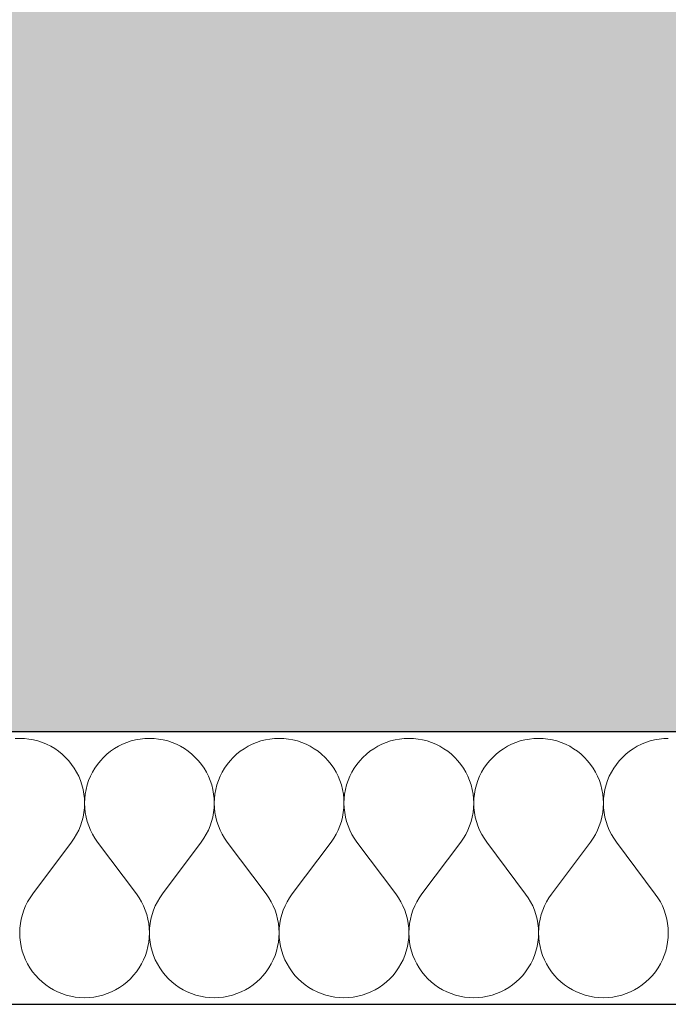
# Model space of a CAD drawing. Header units: millimetres. Extents: x -25972 to 4516, y -2839 to 20217.
# Tile 78 of 114: x -11124 to -10743, y 192 to 770. Entities that reach past the tile are written whole.
import ezdxf

# ---------------------------------------------------------------- set-up
doc = ezdxf.new("R2010")
doc.units = ezdxf.units.MM
doc.header["$MEASUREMENT"] = 0
doc.linetypes.add('Wipeout_Contour', pattern=[1000, 0, -1000])
for name, color, linetype in [('7._POHLED ZÁPADNÍ_1_3D prvky fasada nove', 7, 'Continuous'), ('7._POHLED ZÁPADNÍ_1_Konstrukce - nosné', 7, 'Continuous'), ('7._POHLED ZÁPADNÍ_1_Nové_Konstrukce - nosné', 7, 'Continuous'), ('7._POHLED ZÁPADNÍ_1_Nové_Výplně – Řezové', 7, 'Continuous'), ('7._POHLED ZÁPADNÍ_1_Výplně – Řezové', 7, 'Continuous')]:
    doc.layers.add(name, color=color, linetype=linetype)

# ---------------------------------------------------------------- blocks, each defined once
blk = doc.blocks.new('*X7', base_point=(-26739.77, -6860.77))
at = {"layer": '7._POHLED ZÁPADNÍ_1_Nové_Výplně – Řezové', "color": 21, "linetype": 'Continuous', "lineweight": 20, "true_color": 0xffaaaa}
for p, q in [((-11123.8, 347.94), (-11126.52, 347.84)), ((-11121.08, 347.84), (-11123.8, 347.94)), ((-11118.38, 347.55), (-11121.08, 347.84)), ((-11115.7, 347.07), (-11118.38, 347.55)), ((-11053.03, 347.55), (-11055.71, 347.07)), ((-11050.33, 347.84), (-11053.03, 347.55)), ((-11047.61, 347.94), (-11050.33, 347.84)), ((-11044.89, 347.84), (-11047.61, 347.94)), ((-11042.19, 347.55), (-11044.89, 347.84)), ((-11039.51, 347.07), (-11042.19, 347.55)), ((-10976.84, 347.55), (-10979.52, 347.07)), ((-10974.14, 347.84), (-10976.84, 347.55)), ((-10971.42, 347.94), (-10974.14, 347.84)), ((-10968.7, 347.84), (-10971.42, 347.94)), ((-10966, 347.55), (-10968.7, 347.84)), ((-10963.32, 347.06), (-10966, 347.55)), ((-10900.65, 347.55), (-10903.33, 347.06)), ((-10897.95, 347.84), (-10900.65, 347.55)), ((-10895.23, 347.93), (-10897.95, 347.84)), ((-10892.51, 347.84), (-10895.23, 347.93)), ((-10889.81, 347.55), (-10892.51, 347.84)), ((-10887.13, 347.06), (-10889.81, 347.55)), ((-10824.46, 347.54), (-10827.14, 347.06)), ((-10821.76, 347.84), (-10824.46, 347.54)), ((-10819.04, 347.93), (-10821.76, 347.84)), ((-10816.32, 347.84), (-10819.04, 347.93)), ((-10813.62, 347.54), (-10816.32, 347.84)), ((-10810.94, 347.06), (-10813.62, 347.54)), ((-10748.27, 347.54), (-10750.95, 347.06)), ((-10745.57, 347.83), (-10748.27, 347.54)), ((-10742.85, 347.93), (-10745.57, 347.83)), ((-11113.06, 346.4), (-11115.7, 347.07)), ((-11110.48, 345.54), (-11113.06, 346.4)), ((-11107.97, 344.49), (-11110.48, 345.54)), ((-11105.54, 343.28), (-11107.97, 344.49)), ((-11103.2, 341.89), (-11105.54, 343.28)), ((-11100.96, 340.34), (-11103.2, 341.89)), ((-11068.21, 341.89), (-11070.45, 340.33)), ((-11065.87, 343.28), (-11068.21, 341.89)), ((-11063.44, 344.49), (-11065.87, 343.28)), ((-11060.93, 345.53), (-11063.44, 344.49)), ((-11058.35, 346.39), (-11060.93, 345.53)), ((-11055.71, 347.07), (-11058.35, 346.39)), ((-11036.87, 346.39), (-11039.51, 347.07)), ((-11034.29, 345.53), (-11036.87, 346.39)), ((-11031.78, 344.49), (-11034.29, 345.53)), ((-11029.35, 343.27), (-11031.78, 344.49)), ((-11027.01, 341.89), (-11029.35, 343.27)), ((-11024.77, 340.33), (-11027.01, 341.89)), ((-10992.02, 341.88), (-10994.26, 340.33)), ((-10989.68, 343.27), (-10992.02, 341.88)), ((-10987.25, 344.49), (-10989.68, 343.27)), ((-10984.74, 345.53), (-10987.25, 344.49)), ((-10982.16, 346.39), (-10984.74, 345.53)), ((-10979.52, 347.07), (-10982.16, 346.39)), ((-10960.68, 346.39), (-10963.32, 347.06)), ((-10958.1, 345.53), (-10960.68, 346.39)), ((-10955.59, 344.49), (-10958.1, 345.53)), ((-10953.16, 343.27), (-10955.59, 344.49)), ((-10950.82, 341.88), (-10953.16, 343.27)), ((-10948.58, 340.33), (-10950.82, 341.88)), ((-10915.83, 341.88), (-10918.07, 340.33)), ((-10913.49, 343.27), (-10915.83, 341.88)), ((-10911.06, 344.49), (-10913.49, 343.27)), ((-10908.55, 345.53), (-10911.06, 344.49)), ((-10905.97, 346.39), (-10908.55, 345.53)), ((-10903.33, 347.06), (-10905.97, 346.39)), ((-10884.49, 346.39), (-10887.13, 347.06)), ((-10881.91, 345.53), (-10884.49, 346.39)), ((-10879.4, 344.49), (-10881.91, 345.53)), ((-10876.97, 343.27), (-10879.4, 344.49)), ((-10874.63, 341.88), (-10876.97, 343.27)), ((-10872.39, 340.33), (-10874.63, 341.88)), ((-10839.64, 341.88), (-10841.88, 340.33)), ((-10837.3, 343.27), (-10839.64, 341.88)), ((-10834.87, 344.49), (-10837.3, 343.27)), ((-10832.36, 345.53), (-10834.87, 344.49)), ((-10829.78, 346.39), (-10832.36, 345.53)), ((-10827.14, 347.06), (-10829.78, 346.39)), ((-10808.3, 346.39), (-10810.94, 347.06)), ((-10805.72, 345.53), (-10808.3, 346.39)), ((-10803.21, 344.49), (-10805.72, 345.53)), ((-10800.78, 343.27), (-10803.21, 344.49)), ((-10798.44, 341.88), (-10800.78, 343.27)), ((-10796.2, 340.33), (-10798.44, 341.88)), ((-10763.45, 341.88), (-10765.69, 340.33)), ((-10761.11, 343.27), (-10763.45, 341.88)), ((-10758.68, 344.49), (-10761.11, 343.27)), ((-10756.17, 345.53), (-10758.68, 344.49)), ((-10753.59, 346.39), (-10756.17, 345.53)), ((-10750.95, 347.06), (-10753.59, 346.39)), ((-11098.85, 338.63), (-11100.96, 340.34)), ((-11096.85, 336.77), (-11098.85, 338.63)), ((-11095, 334.78), (-11096.85, 336.77)), ((-11074.56, 336.77), (-11076.41, 334.78)), ((-11072.57, 338.63), (-11074.56, 336.77)), ((-11070.45, 340.33), (-11072.57, 338.63)), ((-11022.66, 338.63), (-11024.77, 340.33)), ((-11020.66, 336.77), (-11022.66, 338.63)), ((-11018.81, 334.78), (-11020.66, 336.77)), ((-10998.37, 336.77), (-11000.22, 334.78)), ((-10996.38, 338.63), (-10998.37, 336.77)), ((-10994.26, 340.33), (-10996.38, 338.63)), ((-10946.46, 338.62), (-10948.58, 340.33)), ((-10944.47, 336.77), (-10946.46, 338.62)), ((-10942.62, 334.78), (-10944.47, 336.77)), ((-10922.18, 336.77), (-10924.03, 334.78)), ((-10920.18, 338.62), (-10922.18, 336.77)), ((-10918.07, 340.33), (-10920.18, 338.62)), ((-10870.27, 338.62), (-10872.39, 340.33)), ((-10868.28, 336.77), (-10870.27, 338.62)), ((-10866.43, 334.78), (-10868.28, 336.77)), ((-10845.99, 336.77), (-10847.84, 334.78)), ((-10843.99, 338.62), (-10845.99, 336.77)), ((-10841.88, 340.33), (-10843.99, 338.62)), ((-10794.08, 338.62), (-10796.2, 340.33)), ((-10792.09, 336.77), (-10794.08, 338.62)), ((-10790.24, 334.77), (-10792.09, 336.77)), ((-10769.79, 336.76), (-10771.65, 334.77)), ((-10767.8, 338.62), (-10769.79, 336.76)), ((-10765.69, 340.33), (-10767.8, 338.62)), ((-11093.3, 332.66), (-11095, 334.78)), ((-11091.75, 330.43), (-11093.3, 332.66)), ((-11090.36, 328.09), (-11091.75, 330.43)), ((-11079.67, 330.43), (-11081.05, 328.09)), ((-11078.12, 332.66), (-11079.67, 330.43)), ((-11076.41, 334.78), (-11078.12, 332.66)), ((-11017.11, 332.66), (-11018.81, 334.78)), ((-11015.55, 330.43), (-11017.11, 332.66)), ((-11014.17, 328.08), (-11015.55, 330.43)), ((-11003.48, 330.42), (-11004.86, 328.08)), ((-11001.93, 332.66), (-11003.48, 330.42)), ((-11000.22, 334.78), (-11001.93, 332.66)), ((-10940.91, 332.66), (-10942.62, 334.78)), ((-10939.36, 330.42), (-10940.91, 332.66)), ((-10937.98, 328.08), (-10939.36, 330.42)), ((-10927.29, 330.42), (-10928.67, 328.08)), ((-10925.74, 332.66), (-10927.29, 330.42)), ((-10924.03, 334.78), (-10925.74, 332.66)), ((-10864.72, 332.66), (-10866.43, 334.78)), ((-10863.17, 330.42), (-10864.72, 332.66)), ((-10861.79, 328.08), (-10863.17, 330.42)), ((-10851.1, 330.42), (-10852.48, 328.08)), ((-10849.54, 332.66), (-10851.1, 330.42)), ((-10847.84, 334.78), (-10849.54, 332.66)), ((-10788.53, 332.65), (-10790.24, 334.77)), ((-10786.98, 330.42), (-10788.53, 332.65)), ((-10785.6, 328.08), (-10786.98, 330.42)), ((-10774.9, 330.42), (-10776.29, 328.08)), ((-10773.35, 332.65), (-10774.9, 330.42)), ((-10771.65, 334.77), (-10773.35, 332.65)), ((-11089.14, 325.65), (-11090.36, 328.09)), ((-11088.1, 323.14), (-11089.14, 325.65)), ((-11082.27, 325.65), (-11083.31, 323.14)), ((-11081.05, 328.09), (-11082.27, 325.65)), ((-11012.95, 325.65), (-11014.17, 328.08)), ((-11011.91, 323.14), (-11012.95, 325.65)), ((-11006.08, 325.65), (-11007.12, 323.14)), ((-11004.86, 328.08), (-11006.08, 325.65)), ((-10936.76, 325.65), (-10937.98, 328.08)), ((-10935.72, 323.14), (-10936.76, 325.65)), ((-10929.89, 325.65), (-10930.93, 323.14)), ((-10928.67, 328.08), (-10929.89, 325.65)), ((-10860.57, 325.65), (-10861.79, 328.08)), ((-10859.53, 323.13), (-10860.57, 325.65)), ((-10853.7, 325.65), (-10854.74, 323.13)), ((-10852.48, 328.08), (-10853.7, 325.65)), ((-10784.38, 325.65), (-10785.6, 328.08)), ((-10783.34, 323.13), (-10784.38, 325.65)), ((-10777.51, 325.65), (-10778.55, 323.13)), ((-10776.29, 328.08), (-10777.51, 325.65)), ((-11087.24, 320.56), (-11088.1, 323.14)), ((-11086.57, 317.92), (-11087.24, 320.56)), ((-11084.17, 320.56), (-11084.84, 317.92)), ((-11083.31, 323.14), (-11084.17, 320.56)), ((-11011.05, 320.56), (-11011.91, 323.14)), ((-11010.38, 317.92), (-11011.05, 320.56)), ((-11007.98, 320.56), (-11008.65, 317.92)), ((-11007.12, 323.14), (-11007.98, 320.56)), ((-10934.86, 320.55), (-10935.72, 323.14)), ((-10934.19, 317.92), (-10934.86, 320.55)), ((-10931.79, 320.55), (-10932.46, 317.92)), ((-10930.93, 323.14), (-10931.79, 320.55)), ((-10858.67, 320.55), (-10859.53, 323.13)), ((-10858, 317.92), (-10858.67, 320.55)), ((-10855.6, 320.55), (-10856.27, 317.92)), ((-10854.74, 323.13), (-10855.6, 320.55)), ((-10782.48, 320.55), (-10783.34, 323.13)), ((-10781.81, 317.91), (-10782.48, 320.55)), ((-10779.41, 320.55), (-10780.08, 317.91)), ((-10778.55, 323.13), (-10779.41, 320.55)), ((-11086.09, 315.24), (-11086.57, 317.92)), ((-11085.8, 312.54), (-11086.09, 315.24)), ((-11085.71, 309.82), (-11085.8, 312.54)), ((-11085.61, 312.54), (-11085.71, 309.82)), ((-11085.32, 315.24), (-11085.61, 312.54)), ((-11084.84, 317.92), (-11085.32, 315.24)), ((-11009.9, 315.24), (-11010.38, 317.92)), ((-11009.61, 312.54), (-11009.9, 315.24)), ((-11009.52, 309.82), (-11009.61, 312.54)), ((-11009.42, 312.54), (-11009.52, 309.82)), ((-11009.13, 315.24), (-11009.42, 312.54)), ((-11008.65, 317.92), (-11009.13, 315.24)), ((-10933.71, 315.24), (-10934.19, 317.92)), ((-10933.42, 312.53), (-10933.71, 315.24)), ((-10933.33, 309.82), (-10933.42, 312.53)), ((-10933.23, 312.53), (-10933.33, 309.82)), ((-10932.94, 315.24), (-10933.23, 312.53)), ((-10932.46, 317.92), (-10932.94, 315.24)), ((-10857.52, 315.24), (-10858, 317.92)), ((-10857.23, 312.53), (-10857.52, 315.24)), ((-10857.14, 309.81), (-10857.23, 312.53)), ((-10857.04, 312.53), (-10857.14, 309.81)), ((-10856.75, 315.24), (-10857.04, 312.53)), ((-10856.27, 317.92), (-10856.75, 315.24)), ((-10781.33, 315.24), (-10781.81, 317.91)), ((-10781.04, 312.53), (-10781.33, 315.24)), ((-10780.94, 309.81), (-10781.04, 312.53)), ((-10780.85, 312.53), (-10780.94, 309.81)), ((-10780.56, 315.24), (-10780.85, 312.53)), ((-10780.08, 317.91), (-10780.56, 315.24)), ((-11086.1, 304.4), (-11085.81, 307.1)), ((-11085.81, 307.1), (-11085.71, 309.82)), ((-11085.71, 309.82), (-11085.61, 307.1)), ((-11085.61, 307.1), (-11085.32, 304.4)), ((-11009.91, 304.39), (-11009.61, 307.1)), ((-11009.61, 307.1), (-11009.52, 309.82)), ((-11009.52, 309.82), (-11009.42, 307.1)), ((-11009.42, 307.1), (-11009.12, 304.39)), ((-10933.72, 304.39), (-10933.42, 307.1)), ((-10933.42, 307.1), (-10933.33, 309.82)), ((-10933.33, 309.82), (-10933.23, 307.1)), ((-10933.23, 307.1), (-10932.93, 304.39)), ((-10857.53, 304.39), (-10857.23, 307.1)), ((-10857.23, 307.1), (-10857.14, 309.81)), ((-10857.14, 309.81), (-10857.04, 307.1)), ((-10857.04, 307.1), (-10856.74, 304.39)), ((-10781.34, 304.39), (-10781.04, 307.09)), ((-10781.04, 307.09), (-10780.94, 309.81)), ((-10780.94, 309.81), (-10780.85, 307.09)), ((-10780.85, 307.09), (-10780.55, 304.39)), ((-11087.26, 299.08), (-11086.58, 301.72)), ((-11086.58, 301.72), (-11086.1, 304.4)), ((-11085.32, 304.4), (-11084.83, 301.72)), ((-11084.83, 301.72), (-11084.16, 299.08)), ((-11011.07, 299.08), (-11010.39, 301.72)), ((-11010.39, 301.72), (-11009.91, 304.39)), ((-11009.12, 304.39), (-11008.64, 301.72)), ((-11008.64, 301.72), (-11007.96, 299.08)), ((-10934.88, 299.08), (-10934.2, 301.72)), ((-10934.2, 301.72), (-10933.72, 304.39)), ((-10932.93, 304.39), (-10932.45, 301.72)), ((-10932.45, 301.72), (-10931.77, 299.08)), ((-10858.69, 299.08), (-10858.01, 301.71)), ((-10858.01, 301.71), (-10857.53, 304.39)), ((-10856.74, 304.39), (-10856.26, 301.71)), ((-10856.26, 301.71), (-10855.58, 299.08)), ((-10782.5, 299.08), (-10781.82, 301.71)), ((-10781.82, 301.71), (-10781.34, 304.39)), ((-10780.55, 304.39), (-10780.07, 301.71)), ((-10780.07, 301.71), (-10779.39, 299.08)), ((-11089.16, 293.99), (-11088.12, 296.5)), ((-11088.12, 296.5), (-11087.26, 299.08)), ((-11084.16, 299.08), (-11083.29, 296.5)), ((-11083.29, 296.5), (-11082.25, 293.99)), ((-11012.97, 293.99), (-11011.93, 296.5)), ((-11011.93, 296.5), (-11011.07, 299.08)), ((-11007.96, 299.08), (-11007.1, 296.5)), ((-11007.1, 296.5), (-11006.06, 293.99)), ((-10936.78, 293.99), (-10935.74, 296.5)), ((-10935.74, 296.5), (-10934.88, 299.08)), ((-10931.77, 299.08), (-10930.91, 296.5)), ((-10930.91, 296.5), (-10929.87, 293.99)), ((-10860.59, 293.98), (-10859.55, 296.5)), ((-10859.55, 296.5), (-10858.69, 299.08)), ((-10855.58, 299.08), (-10854.72, 296.5)), ((-10854.72, 296.5), (-10853.68, 293.98)), ((-10784.4, 293.98), (-10783.36, 296.5)), ((-10783.36, 296.5), (-10782.5, 299.08)), ((-10779.39, 299.08), (-10778.53, 296.5)), ((-10778.53, 296.5), (-10777.49, 293.98)), ((-11091.77, 289.22), (-11090.38, 291.56)), ((-11090.38, 291.56), (-11089.16, 293.99)), ((-11082.25, 293.99), (-11081.03, 291.56)), ((-11081.03, 291.56), (-11079.64, 289.22)), ((-11015.58, 289.22), (-11014.19, 291.56)), ((-11014.19, 291.56), (-11012.97, 293.99)), ((-11006.06, 293.99), (-11004.84, 291.56)), ((-11004.84, 291.56), (-11003.45, 289.22)), ((-10939.39, 289.22), (-10938, 291.56)), ((-10938, 291.56), (-10936.78, 293.99)), ((-10929.87, 293.99), (-10928.65, 291.55)), ((-10928.65, 291.55), (-10927.26, 289.22)), ((-10863.2, 289.21), (-10861.81, 291.55)), ((-10861.81, 291.55), (-10860.59, 293.98)), ((-10853.68, 293.98), (-10852.46, 291.55)), ((-10852.46, 291.55), (-10851.07, 289.21)), ((-10787.01, 289.21), (-10785.62, 291.55)), ((-10785.62, 291.55), (-10784.4, 293.98)), ((-10777.49, 293.98), (-10776.27, 291.55)), ((-10776.27, 291.55), (-10774.88, 289.21)), ((-11116.18, 256.51), (-11093.33, 286.99)), ((-11093.33, 286.99), (-11091.77, 289.22)), ((-11079.64, 289.22), (-11078.09, 286.99)), ((-11055.23, 256.51), (-11078.09, 286.99)), ((-11039.99, 256.51), (-11017.14, 286.99)), ((-11017.14, 286.99), (-11015.58, 289.22)), ((-11003.45, 289.22), (-11001.9, 286.98)), ((-10979.04, 256.51), (-11001.9, 286.98)), ((-10963.8, 256.51), (-10940.95, 286.98)), ((-10940.95, 286.98), (-10939.39, 289.22)), ((-10927.26, 289.22), (-10925.71, 286.98)), ((-10902.85, 256.51), (-10925.71, 286.98)), ((-10887.61, 256.51), (-10864.75, 286.98)), ((-10864.75, 286.98), (-10863.2, 289.21)), ((-10851.07, 289.21), (-10849.52, 286.98)), ((-10826.66, 256.5), (-10849.52, 286.98)), ((-10811.42, 256.5), (-10788.56, 286.98)), ((-10788.56, 286.98), (-10787.01, 289.21)), ((-10774.88, 289.21), (-10773.33, 286.98)), ((-10750.47, 256.5), (-10773.33, 286.98)), ((-11116.18, 256.51), (-11117.74, 254.28)), ((-11053.68, 254.28), (-11055.23, 256.51)), ((-11039.99, 256.51), (-11041.55, 254.28)), ((-10977.49, 254.27), (-10979.04, 256.51)), ((-10963.8, 256.51), (-10965.36, 254.27)), ((-10901.3, 254.27), (-10902.85, 256.51)), ((-10887.61, 256.51), (-10889.17, 254.27)), ((-10825.11, 254.27), (-10826.66, 256.5)), ((-10811.42, 256.5), (-10812.98, 254.27)), ((-10748.92, 254.27), (-10750.47, 256.5)), ((-11120.35, 249.51), (-11121.39, 247)), ((-11119.13, 251.94), (-11120.35, 249.51)), ((-11117.74, 254.28), (-11119.13, 251.94)), ((-11052.29, 251.94), (-11053.68, 254.28)), ((-11051.07, 249.51), (-11052.29, 251.94)), ((-11050.03, 246.99), (-11051.07, 249.51)), ((-11044.16, 249.51), (-11045.2, 246.99)), ((-11042.94, 251.94), (-11044.16, 249.51)), ((-11041.55, 254.28), (-11042.94, 251.94)), ((-10976.1, 251.94), (-10977.49, 254.27)), ((-10974.88, 249.5), (-10976.1, 251.94)), ((-10973.83, 246.99), (-10974.88, 249.5)), ((-10967.97, 249.5), (-10969.01, 246.99)), ((-10966.75, 251.94), (-10967.97, 249.5)), ((-10965.36, 254.27), (-10966.75, 251.94)), ((-10899.91, 251.93), (-10901.3, 254.27)), ((-10898.69, 249.5), (-10899.91, 251.93)), ((-10897.64, 246.99), (-10898.69, 249.5)), ((-10891.78, 249.5), (-10892.82, 246.99)), ((-10890.56, 251.93), (-10891.78, 249.5)), ((-10889.17, 254.27), (-10890.56, 251.93)), ((-10823.72, 251.93), (-10825.11, 254.27)), ((-10822.5, 249.5), (-10823.72, 251.93)), ((-10821.45, 246.99), (-10822.5, 249.5)), ((-10815.59, 249.5), (-10816.63, 246.99)), ((-10814.37, 251.93), (-10815.59, 249.5)), ((-10812.98, 254.27), (-10814.37, 251.93)), ((-10747.53, 251.93), (-10748.92, 254.27)), ((-10746.31, 249.5), (-10747.53, 251.93)), ((-10745.26, 246.99), (-10746.31, 249.5)), ((-11122.25, 244.41), (-11122.93, 241.78)), ((-11121.39, 247), (-11122.25, 244.41)), ((-11049.16, 244.41), (-11050.03, 246.99)), ((-11048.49, 241.78), (-11049.16, 244.41)), ((-11046.06, 244.41), (-11046.74, 241.78)), ((-11045.2, 246.99), (-11046.06, 244.41)), ((-10972.97, 244.41), (-10973.83, 246.99)), ((-10972.3, 241.78), (-10972.97, 244.41)), ((-10969.87, 244.41), (-10970.55, 241.78)), ((-10969.01, 246.99), (-10969.87, 244.41)), ((-10896.78, 244.41), (-10897.64, 246.99)), ((-10896.11, 241.77), (-10896.78, 244.41)), ((-10893.68, 244.41), (-10894.36, 241.77)), ((-10892.82, 246.99), (-10893.68, 244.41)), ((-10820.59, 244.41), (-10821.45, 246.99)), ((-10819.92, 241.77), (-10820.59, 244.41)), ((-10817.49, 244.41), (-10818.17, 241.77)), ((-10816.63, 246.99), (-10817.49, 244.41)), ((-10744.4, 244.41), (-10745.26, 246.99)), ((-10743.73, 241.77), (-10744.4, 244.41)), ((-11123.41, 239.1), (-11123.7, 236.4)), ((-11122.93, 241.78), (-11123.41, 239.1)), ((-11048, 239.1), (-11048.49, 241.78)), ((-11047.71, 236.4), (-11048, 239.1)), ((-11047.22, 239.1), (-11047.51, 236.4)), ((-11046.74, 241.78), (-11047.22, 239.1)), ((-10971.81, 239.1), (-10972.3, 241.78)), ((-10971.52, 236.39), (-10971.81, 239.1)), ((-10971.03, 239.1), (-10971.32, 236.39)), ((-10970.55, 241.78), (-10971.03, 239.1)), ((-10895.62, 239.1), (-10896.11, 241.77)), ((-10895.33, 236.39), (-10895.62, 239.1)), ((-10894.84, 239.1), (-10895.13, 236.39)), ((-10894.36, 241.77), (-10894.84, 239.1)), ((-10819.43, 239.09), (-10819.92, 241.77)), ((-10819.14, 236.39), (-10819.43, 239.09)), ((-10818.65, 239.09), (-10818.94, 236.39)), ((-10818.17, 241.77), (-10818.65, 239.09)), ((-10743.24, 239.09), (-10743.73, 241.77)), ((-10742.95, 236.39), (-10743.24, 239.09)), ((-11123.7, 236.4), (-11123.8, 233.68)), ((-11123.8, 233.68), (-11123.71, 230.96)), ((-11047.61, 233.68), (-11047.71, 236.4)), ((-11047.71, 230.96), (-11047.61, 233.68)), ((-11047.51, 236.4), (-11047.61, 233.68)), ((-11047.61, 233.68), (-11047.52, 230.96)), ((-10971.42, 233.68), (-10971.52, 236.39)), ((-10971.52, 230.96), (-10971.42, 233.68)), ((-10971.32, 236.39), (-10971.42, 233.68)), ((-10971.42, 233.68), (-10971.33, 230.96)), ((-10895.23, 233.67), (-10895.33, 236.39)), ((-10895.33, 230.95), (-10895.23, 233.67)), ((-10895.13, 236.39), (-10895.23, 233.67)), ((-10895.23, 233.67), (-10895.14, 230.95)), ((-10819.04, 233.67), (-10819.14, 236.39)), ((-10819.14, 230.95), (-10819.04, 233.67)), ((-10818.94, 236.39), (-10819.04, 233.67)), ((-10819.04, 233.67), (-10818.95, 230.95)), ((-10742.85, 233.67), (-10742.95, 236.39)), ((-10742.95, 230.95), (-10742.85, 233.67)), ((-11123.71, 230.96), (-11123.42, 228.25)), ((-11123.42, 228.25), (-11122.94, 225.58)), ((-11048.48, 225.58), (-11048, 228.25)), ((-11048, 228.25), (-11047.71, 230.96)), ((-11047.52, 230.96), (-11047.23, 228.25)), ((-11047.23, 228.25), (-11046.75, 225.58)), ((-10972.29, 225.57), (-10971.81, 228.25)), ((-10971.81, 228.25), (-10971.52, 230.96)), ((-10971.33, 230.96), (-10971.04, 228.25)), ((-10971.04, 228.25), (-10970.56, 225.57)), ((-10896.1, 225.57), (-10895.62, 228.25)), ((-10895.62, 228.25), (-10895.33, 230.95)), ((-10895.14, 230.95), (-10894.85, 228.25)), ((-10894.85, 228.25), (-10894.37, 225.57)), ((-10819.91, 225.57), (-10819.43, 228.25)), ((-10819.43, 228.25), (-10819.14, 230.95)), ((-10818.95, 230.95), (-10818.66, 228.25)), ((-10818.66, 228.25), (-10818.18, 225.57)), ((-10743.72, 225.57), (-10743.24, 228.25)), ((-10743.24, 228.25), (-10742.95, 230.95)), ((-11122.94, 225.58), (-11122.27, 222.94)), ((-11122.27, 222.94), (-11121.41, 220.36)), ((-11121.41, 220.36), (-11120.37, 217.85)), ((-11051.05, 217.84), (-11050.01, 220.36)), ((-11050.01, 220.36), (-11049.15, 222.94)), ((-11049.15, 222.94), (-11048.48, 225.58)), ((-11046.75, 225.58), (-11046.08, 222.94)), ((-11046.08, 222.94), (-11045.22, 220.36)), ((-11045.22, 220.36), (-11044.18, 217.84)), ((-10974.86, 217.84), (-10973.82, 220.36)), ((-10973.82, 220.36), (-10972.96, 222.94)), ((-10972.96, 222.94), (-10972.29, 225.57)), ((-10970.56, 225.57), (-10969.89, 222.94)), ((-10969.89, 222.94), (-10969.03, 220.36)), ((-10969.03, 220.36), (-10967.99, 217.84)), ((-10898.67, 217.84), (-10897.63, 220.35)), ((-10897.63, 220.35), (-10896.77, 222.94)), ((-10896.77, 222.94), (-10896.1, 225.57)), ((-10894.37, 225.57), (-10893.69, 222.94)), ((-10893.69, 222.94), (-10892.84, 220.35)), ((-10892.84, 220.35), (-10891.8, 217.84)), ((-10822.48, 217.84), (-10821.44, 220.35)), ((-10821.44, 220.35), (-10820.58, 222.93)), ((-10820.58, 222.93), (-10819.91, 225.57)), ((-10818.18, 225.57), (-10817.5, 222.93)), ((-10817.5, 222.93), (-10816.65, 220.35)), ((-10816.65, 220.35), (-10815.61, 217.84)), ((-10746.29, 217.84), (-10745.25, 220.35)), ((-10745.25, 220.35), (-10744.39, 222.93)), ((-10744.39, 222.93), (-10743.72, 225.57)), ((-11120.37, 217.85), (-11119.15, 215.41)), ((-11119.15, 215.41), (-11117.77, 213.07)), ((-11053.65, 213.07), (-11052.27, 215.41)), ((-11052.27, 215.41), (-11051.05, 217.84)), ((-11044.18, 217.84), (-11042.96, 215.41)), ((-11042.96, 215.41), (-11041.57, 213.07)), ((-10977.46, 213.07), (-10976.08, 215.41)), ((-10976.08, 215.41), (-10974.86, 217.84)), ((-10967.99, 217.84), (-10966.77, 215.41)), ((-10966.77, 215.41), (-10965.38, 213.07)), ((-10901.27, 213.07), (-10899.88, 215.41)), ((-10899.88, 215.41), (-10898.67, 217.84)), ((-10891.8, 217.84), (-10890.58, 215.41)), ((-10890.58, 215.41), (-10889.19, 213.07)), ((-10825.08, 213.06), (-10823.69, 215.4)), ((-10823.69, 215.4), (-10822.48, 217.84)), ((-10815.61, 217.84), (-10814.39, 215.4)), ((-10814.39, 215.4), (-10813, 213.06)), ((-10748.89, 213.06), (-10747.5, 215.4)), ((-10747.5, 215.4), (-10746.29, 217.84)), ((-11117.77, 213.07), (-11116.21, 210.84)), ((-11116.21, 210.84), (-11114.51, 208.72)), ((-11114.51, 208.72), (-11112.66, 206.73)), ((-11058.76, 206.72), (-11056.91, 208.72)), ((-11056.91, 208.72), (-11055.2, 210.83)), ((-11055.2, 210.83), (-11053.65, 213.07)), ((-11041.57, 213.07), (-11040.02, 210.83)), ((-11040.02, 210.83), (-11038.32, 208.72)), ((-11038.32, 208.72), (-11036.46, 206.72)), ((-10982.57, 206.72), (-10980.72, 208.71)), ((-10980.72, 208.71), (-10979.01, 210.83)), ((-10979.01, 210.83), (-10977.46, 213.07)), ((-10965.38, 213.07), (-10963.83, 210.83)), ((-10963.83, 210.83), (-10962.13, 208.71)), ((-10962.13, 208.71), (-10960.27, 206.72)), ((-10906.38, 206.72), (-10904.53, 208.71)), ((-10904.53, 208.71), (-10902.82, 210.83)), ((-10902.82, 210.83), (-10901.27, 213.07)), ((-10889.19, 213.07), (-10887.64, 210.83)), ((-10887.64, 210.83), (-10885.94, 208.71)), ((-10885.94, 208.71), (-10884.08, 206.72)), ((-10830.19, 206.72), (-10828.34, 208.71)), ((-10828.34, 208.71), (-10826.63, 210.83)), ((-10826.63, 210.83), (-10825.08, 213.06)), ((-10813, 213.06), (-10811.45, 210.83)), ((-10811.45, 210.83), (-10809.75, 208.71)), ((-10809.75, 208.71), (-10807.89, 206.72)), ((-10754, 206.72), (-10752.15, 208.71)), ((-10752.15, 208.71), (-10750.44, 210.83)), ((-10750.44, 210.83), (-10748.89, 213.06)), ((-11112.66, 206.73), (-11110.66, 204.87)), ((-11110.66, 204.87), (-11108.55, 203.16)), ((-11108.55, 203.16), (-11106.31, 201.61)), ((-11065.11, 201.61), (-11062.87, 203.16)), ((-11062.87, 203.16), (-11060.75, 204.87)), ((-11060.75, 204.87), (-11058.76, 206.72)), ((-11036.46, 206.72), (-11034.47, 204.87)), ((-11034.47, 204.87), (-11032.36, 203.16)), ((-11032.36, 203.16), (-11030.12, 201.61)), ((-10988.92, 201.61), (-10986.68, 203.16)), ((-10986.68, 203.16), (-10984.56, 204.87)), ((-10984.56, 204.87), (-10982.57, 206.72)), ((-10960.27, 206.72), (-10958.28, 204.87)), ((-10958.28, 204.87), (-10956.17, 203.16)), ((-10956.17, 203.16), (-10953.93, 201.61)), ((-10912.72, 201.61), (-10910.49, 203.16)), ((-10910.49, 203.16), (-10908.37, 204.87)), ((-10908.37, 204.87), (-10906.38, 206.72)), ((-10884.08, 206.72), (-10882.09, 204.87)), ((-10882.09, 204.87), (-10879.98, 203.16)), ((-10879.98, 203.16), (-10877.74, 201.61)), ((-10836.53, 201.6), (-10834.3, 203.16)), ((-10834.3, 203.16), (-10832.18, 204.86)), ((-10832.18, 204.86), (-10830.19, 206.72)), ((-10807.89, 206.72), (-10805.9, 204.86)), ((-10805.9, 204.86), (-10803.78, 203.16)), ((-10803.78, 203.16), (-10801.55, 201.6)), ((-10760.34, 201.6), (-10758.11, 203.15)), ((-10758.11, 203.15), (-10755.99, 204.86)), ((-10755.99, 204.86), (-10754, 206.72)), ((-11106.31, 201.61), (-11103.97, 200.22)), ((-11103.97, 200.22), (-11101.54, 199)), ((-11101.54, 199), (-11099.03, 197.96)), ((-11099.03, 197.96), (-11096.45, 197.1)), ((-11096.45, 197.1), (-11093.81, 196.43)), ((-11077.61, 196.43), (-11074.97, 197.1)), ((-11074.97, 197.1), (-11072.39, 197.96)), ((-11072.39, 197.96), (-11069.88, 199)), ((-11069.88, 199), (-11067.45, 200.22)), ((-11067.45, 200.22), (-11065.11, 201.61)), ((-11030.12, 201.61), (-11027.78, 200.22)), ((-11027.78, 200.22), (-11025.35, 199)), ((-11025.35, 199), (-11022.84, 197.96)), ((-11022.84, 197.96), (-11020.26, 197.1)), ((-11020.26, 197.1), (-11017.62, 196.43)), ((-11001.42, 196.43), (-10998.78, 197.1)), ((-10998.78, 197.1), (-10996.2, 197.96)), ((-10996.2, 197.96), (-10993.69, 199)), ((-10993.69, 199), (-10991.25, 200.22)), ((-10991.25, 200.22), (-10988.92, 201.61)), ((-10953.93, 201.61), (-10951.59, 200.22)), ((-10951.59, 200.22), (-10949.16, 199)), ((-10949.16, 199), (-10946.65, 197.96)), ((-10946.65, 197.96), (-10944.07, 197.1)), ((-10944.07, 197.1), (-10941.43, 196.43)), ((-10925.23, 196.43), (-10922.59, 197.1)), ((-10922.59, 197.1), (-10920.01, 197.96)), ((-10920.01, 197.96), (-10917.5, 199)), ((-10917.5, 199), (-10915.06, 200.22)), ((-10915.06, 200.22), (-10912.72, 201.61)), ((-10877.74, 201.61), (-10875.4, 200.22)), ((-10875.4, 200.22), (-10872.97, 199)), ((-10872.97, 199), (-10870.46, 197.96)), ((-10870.46, 197.96), (-10867.87, 197.1)), ((-10867.87, 197.1), (-10865.24, 196.42)), ((-10849.04, 196.42), (-10846.4, 197.1)), ((-10846.4, 197.1), (-10843.82, 197.96)), ((-10843.82, 197.96), (-10841.31, 199)), ((-10841.31, 199), (-10838.87, 200.22)), ((-10838.87, 200.22), (-10836.53, 201.6)), ((-10801.55, 201.6), (-10799.21, 200.21)), ((-10799.21, 200.21), (-10796.78, 199)), ((-10796.78, 199), (-10794.27, 197.95)), ((-10794.27, 197.95), (-10791.68, 197.1)), ((-10791.68, 197.1), (-10789.05, 196.42)), ((-10772.85, 196.42), (-10770.21, 197.09)), ((-10770.21, 197.09), (-10767.63, 197.95)), ((-10767.63, 197.95), (-10765.12, 199)), ((-10765.12, 199), (-10762.68, 200.21)), ((-10762.68, 200.21), (-10760.34, 201.6)), ((-11093.81, 196.43), (-11091.13, 195.95)), ((-11091.13, 195.95), (-11088.43, 195.66)), ((-11088.43, 195.66), (-11085.71, 195.56)), ((-11085.71, 195.56), (-11082.99, 195.66)), ((-11082.99, 195.66), (-11080.29, 195.95)), ((-11080.29, 195.95), (-11077.61, 196.43)), ((-11017.62, 196.43), (-11014.94, 195.94)), ((-11014.94, 195.94), (-11012.24, 195.65)), ((-11012.24, 195.65), (-11009.52, 195.56)), ((-11009.52, 195.56), (-11006.8, 195.65)), ((-11006.8, 195.65), (-11004.1, 195.94)), ((-11004.1, 195.94), (-11001.42, 196.43)), ((-10941.43, 196.43), (-10938.75, 195.94)), ((-10938.75, 195.94), (-10936.05, 195.65)), ((-10936.05, 195.65), (-10933.33, 195.55)), ((-10933.33, 195.55), (-10930.61, 195.65)), ((-10930.61, 195.65), (-10927.9, 195.94)), ((-10927.9, 195.94), (-10925.23, 196.43)), ((-10865.24, 196.42), (-10862.56, 195.94)), ((-10862.56, 195.94), (-10859.86, 195.65)), ((-10859.86, 195.65), (-10857.14, 195.55)), ((-10857.14, 195.55), (-10854.42, 195.65)), ((-10854.42, 195.65), (-10851.71, 195.94)), ((-10851.71, 195.94), (-10849.04, 196.42)), ((-10789.05, 196.42), (-10786.37, 195.94)), ((-10786.37, 195.94), (-10783.67, 195.65)), ((-10783.67, 195.65), (-10780.95, 195.55)), ((-10780.95, 195.55), (-10778.23, 195.65)), ((-10778.23, 195.65), (-10775.52, 195.94)), ((-10775.52, 195.94), (-10772.85, 196.42))]:
    blk.add_line(p, q, dxfattribs=at)

msp = doc.modelspace()

# ---------------------------------------------------------------- hatches: boundary and pattern name
at = {"layer": '7._POHLED ZÁPADNÍ_1_Výplně – Řezové', "linetype": 'Continuous', "lineweight": 13}
msp.add_hatch(color=254, dxfattribs=at).paths.add_polyline_path([(-11381.21, 349.99), (-9042.57, 349.93), (-9042.56, 849.93), (-11381.2, 849.99)])

# ---------------------------------------------------------------- linework, layer by layer
at = {"layer": '7._POHLED ZÁPADNÍ_1_Konstrukce - nosné', "color": 7, "linetype": 'Continuous', "lineweight": 50, "flags": 128}
msp.add_lwpolyline([(-11381.21, 349.99), (-9042.57, 349.93)], dxfattribs=at)

# ---------------------------------------------------------------- next in the draw order: wipeouts: each hides what was drawn before it
at = {"color": 254, "linetype": 'Wipeout_Contour', "lineweight": 0, "ltscale": 40965.610316}
msp.add_wipeout([(-11431.84, 191.76), (-9043.03, 191.7), (-9043.02, 351.7), (-11431.83, 351.76)], dxfattribs=at).dxf.layer = '7._POHLED ZÁPADNÍ_1_Nové_Výplně – Řezové'

# ---------------------------------------------------------------- next in the draw order: linework, layer by layer
at = {"layer": '7._POHLED ZÁPADNÍ_1_Nové_Konstrukce - nosné', "color": 1, "linetype": 'Continuous', "lineweight": 25, "flags": 128}
for points in [[(-9043.02, 351.7), (-11431.83, 351.76)], [(-11431.84, 191.76), (-9043.03, 191.7)]]:
    msp.add_lwpolyline(points, dxfattribs=at)

# ---------------------------------------------------------------- next in the draw order: block references
at = {"layer": '7._POHLED ZÁPADNÍ_1_3D prvky fasada nove', "color": 9, "linetype": 'Continuous', "lineweight": 13}
msp.add_blockref('*X7', (-26739.77, -6860.77), dxfattribs=at)

doc.saveas('drawing.dxf')
